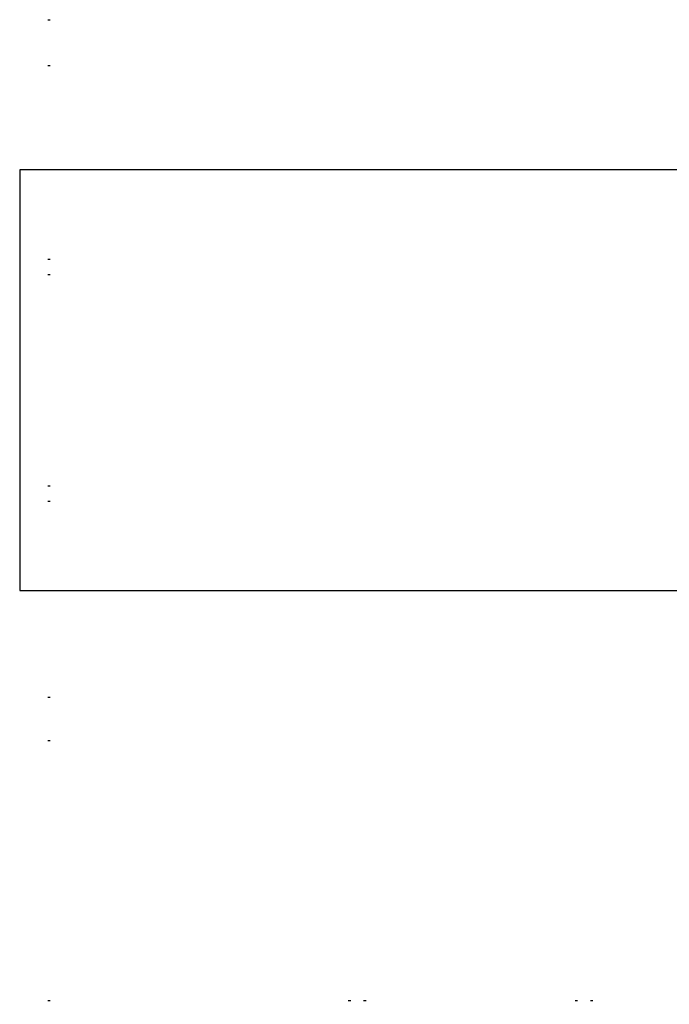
# Model space of a CAD drawing. Header units: millimetres. Extents: x 46 to 491, y -41 to 547.
# Tile 23 of 140: x 86 to 97, y 124 to 140. Entities that reach past the tile are written whole.
import ezdxf
from ezdxf import colors
from ezdxf.entities.mleader import LeaderData, LeaderLine
from ezdxf.math import Vec2, Vec3

# ---------------------------------------------------------------- set-up
doc = ezdxf.new("R2010")
doc.units = ezdxf.units.MM
doc.header["$LTSCALE"] = 10
doc.layers.add('_IE_adresy', color=173, linetype='Continuous')
doc.layers.add('xref', color=252, linetype='Continuous')
doc.styles.add('EEP_adresy', font='ARIALNI.TTF', dxfattribs={"width": 0.9, "height": 20})

# ---------------------------------------------------------------- blocks, each defined once
blk = doc.blocks.new('stacja')
at = {"color": 9, "lineweight": 25}
blk.add_lwpolyline([(31.877, 87.503), (31.877, 80.518), (144.737667, 80.518), (144.737667, 87.503)], close=True, dxfattribs=at)
blk.add_lwpolyline([(32.342667, 73.702333), (32.385, 73.702333)], dxfattribs=at)
at = {"color": 5, "lineweight": 25}
blk.add_lwpolyline([(32.342667, 73.702333), (32.385, 73.702333)], dxfattribs=at)
for points in [[(32.342667, 90.000666), (32.342667, 90.000666), (32.385, 90.000666), (32.385, 90.000666)], [(32.342667, 86.021333), (32.342667, 86.021333), (32.385, 86.021333), (32.385, 86.021333)], [(32.342667, 81.999666), (32.342667, 81.999666), (32.385, 81.999666), (32.385, 81.999666)], [(32.342667, 78.020333), (32.342667, 78.020333), (32.385, 78.020333), (32.385, 78.020333)], [(37.338, 73.702333), (37.338, 73.702333), (37.380334, 73.702333), (37.380334, 73.702333)], [(41.359667, 73.702333), (41.359667, 73.702333), (41.402, 73.702333), (41.402, 73.702333)]]:
    blk.add_open_spline(points, degree=3, dxfattribs=at)
at = {"color": 9, "lineweight": 25}
for points in [[(32.342667, 89.238666), (32.342667, 89.238666), (32.385, 89.238666), (32.385, 89.238666)], [(32.342667, 85.767333), (32.342667, 85.767333), (32.385, 85.767333), (32.385, 85.767333)], [(32.342667, 82.253666), (32.342667, 82.253666), (32.385, 82.253666), (32.385, 82.253666)], [(32.342667, 78.74), (32.342667, 78.74), (32.385, 78.74), (32.385, 78.74)], [(37.592, 73.702333), (37.592, 73.702333), (37.634334, 73.702333), (37.634334, 73.702333)], [(41.105667, 73.702333), (41.105667, 73.702333), (41.148, 73.702333), (41.148, 73.702333)]]:
    blk.add_open_spline(points, degree=3, dxfattribs=at)

msp = doc.modelspace()

# ---------------------------------------------------------------- block references
at = {"layer": 'xref'}
msp.add_blockref('stacja', (53.992334, 50.410128), dxfattribs=at)

# ---------------------------------------------------------------- leaders
at = {"layer": '_IE_adresy', "color": 1}
ml = msp.add_multileader_mtext('Standard', dxfattribs=at)
ml.set_content('{\\W1;\\fArial|b0|i0|c238|p34;Istn. szafa pożarowa\\PProj.kabel XFLAME E90 5x1x240mm2\\Pzasilić z wolnego obwodu\\PZab. gG200A }', color=1, style='EEP_adresy')
ml.set_leader_properties(color=1)
ml.build(insert=Vec2(0, 0))
ml.multileader.update_dxf_attribs({"text_left_attachment_type": 6, "text_right_attachment_type": 6, "dogleg_length": 0.5, "arrow_head_size": 3})
ctx = ml.context
ctx.base_point, ctx.char_height, ctx.arrow_head_size, ctx.landing_gap_size, ctx.plane_origin = Vec3(127.644572, 130.928128), 2.5, 3, 0.4, Vec3(309.664545, 125.520573)
ctx.left_attachment, ctx.right_attachment, ctx.text_align_type = 6, 6, 2
notes = []
notes.append((ctx, [(0, (1, 1, 0), (189.996083, 130.928128), (-1, 0), 2.410992, [(2, [(204.020679, 100.904641)], 0, [])])]))
ctx.mtext.insert, ctx.mtext.width, ctx.mtext.defined_height, ctx.mtext.alignment, ctx.mtext.line_spacing_factor, ctx.mtext.flow_direction = Vec3(187.185091, 134.205754), 98.67878785, 54.223772, 3, 0.96, 5
for ctx, leaders in notes:
    for number, flags, end, landing, length, lines in leaders:
        leader = LeaderData()
        leader.index, (leader.has_last_leader_line, leader.has_dogleg_vector, leader.attachment_direction) = number, flags
        leader.last_leader_point, leader.dogleg_vector, leader.dogleg_length = Vec3(end), Vec3(landing), length
        for number, points, colour, breaks in lines:
            line = LeaderLine()
            line.index, line.vertices, line.color, line.breaks = number, Vec3.list(points), colors.encode_raw_color(colour), breaks
            leader.lines.append(line)
        ctx.leaders.append(leader)

doc.saveas('drawing.dxf')
